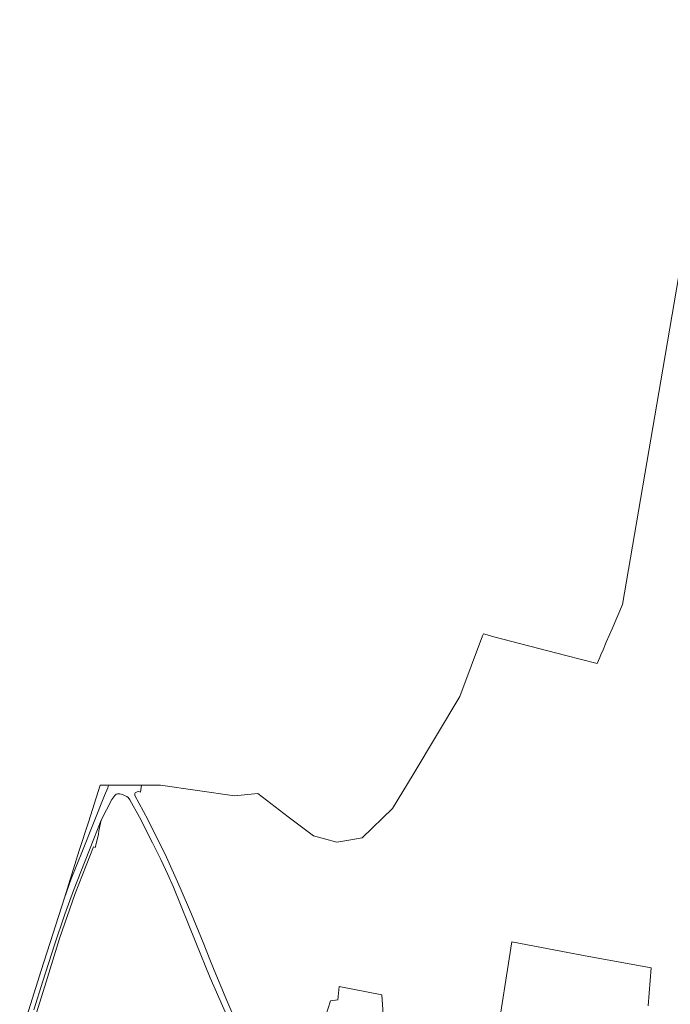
# Model space of a CAD drawing. Extents: x 184075 to 186166, y 346026 to 349063.
# Tile 96 of 136: x 184438 to 184778, y 348387 to 348901. Entities that reach past the tile are written whole.
import ezdxf
from ezdxf.lldxf.tags import DXFTag

# ---------------------------------------------------------------- set-up
doc = ezdxf.new("R2010")
doc.units = 0
for name, color, linetype, lineweight in [('B-ME-GR-BOUWLAND_AKKERBOUW-GV', 80, 'Continuous', 13), ('B-ME-GR-GRAS-GV', 60, 'Continuous', 13), ('B-ME-KG-GRENS_OPNAME-G', 210, 'KG-OPNAME', 18), ('B-ME-VH-VERHARDING_ASFALT-GV', 252, 'Continuous', 18)]:
    doc.layers.add(name, color=color, linetype=linetype, lineweight=lineweight)
doc.styles.get("Standard").update_dxf_attribs({"font": 'arial.ttf'})
tags = doc.linetypes.add('KG-OPNAME', pattern='A,5.5,-2,["O",Standard,S=1.8,R=0,X=-0.5,Y=-0.9],-2,5.5,-2,[5,NLCS.SHX,S=0.75,R=0,X=0,Y=0],-2', length=19).pattern_tags.tags
tags[6] = DXFTag(74, 10)

msp = doc.modelspace()

# ---------------------------------------------------------------- linework, layer by layer
at = {"layer": 'B-ME-GR-BOUWLAND_AKKERBOUW-GV'}
for points in [[(184687.315, 348367.225, 27.524), (184695.467, 348419.565, 27.297), (184732.942, 348412.358, 26.753), (184768.331, 348405.979, 25.935), (184766.816, 348386.029, 25.928)], [(184594.616, 348369.56, 31.351), (184600.669, 348388.663, 31.554), (184604.414, 348389.234, 31.325), (184605.254, 348396.144, 31.548), (184627.445, 348391.877, 29.922), (184628.433, 348379.077, 29.773)]]:
    msp.add_polyline3d(points, dxfattribs=at)
at = {"layer": 'B-ME-GR-GRAS-GV'}
msp.add_polyline3d([(184445.528, 348383.951, 33.619), (184450.26, 348399.078, 33.572), (184456.392, 348418.049, 33.526), (184461.752, 348434.006, 33.373), (184466.352, 348446.379, 33.267), (184472.349, 348461.799, 33.148), (184476.966, 348473.319, 33.089), (184480.786, 348483.057, 33.038), (184479.512, 348477.573, 32.973), (184479.399, 348475.749, 33.227), (184477.905, 348470.025, 33.189), (184477.588, 348468.861, 33.198), (184476.785, 348469.148, 33.257), (184467.103, 348444.77, 33.325), (184459.034, 348421.319, 33.639), (184451.243, 348396.374, 33.715), (184442.48, 348367.993, 33.558)], dxfattribs=at)
at = {"layer": 'B-ME-KG-GRENS_OPNAME-G'}
msp.add_polyline3d([(184805.547, 348901.281, 29.004), (184774.37, 348718.687, 27.437), (184753.391, 348595.813, 29.004), (184747.904, 348583.117, 27.631), (184744.85, 348576.05, 27.67), (184742.798, 348571.303, 27.706), (184742.237, 348570.006, 27.756), (184741.406, 348568.082, 27.674), (184740.047, 348564.937, 27.962), (184723.743, 348569.171, 27.857), (184686.101, 348578.945, 28.664), (184682.588, 348579.857, 29.068), (184680.594, 348580.375, 29.004), (184680.193, 348579.319, 29.497), (184668.219, 348547.719, 30.364), (184643.969, 348506.938, 31.662), (184633.047, 348489.281, 32.243), (184617.266, 348473.844, 32.93), (184611.32, 348472.855, 33.389), (184603.922, 348471.625, 33.77), (184597.482, 348473.384, 33.662), (184591.797, 348474.937, 33.571), (184578.453, 348484.875, 33.613), (184562.687, 348497, 33.668), (184550.547, 348495.906, 33.155), (184511.734, 348501.406, 33.07), (184501.764, 348501.406, 33.218), (184492.107, 348501.406, 33.045), (184484.503, 348501.406, 33.116), (184481.111, 348501.406, 33.117), (184480.188, 348501.406, 32.913), (184474.069, 348482.143, 32.909), (184469.324, 348467.201, 33.266), (184461.493, 348442.544, 33.311), (184449.426, 348404.551, 33.561), (184438.132, 348368.991, 33.456)], dxfattribs=at)
at = {"layer": 'B-ME-VH-VERHARDING_ASFALT-GV'}
for points in [[(184438.132, 348368.991, 33.456), (184449.426, 348404.551, 33.561), (184461.493, 348442.544, 33.311), (184465.135, 348452.426, 33.214), (184470.938, 348467.14, 33.168), (184482.5, 348495.978, 33.134), (184484.142, 348500.035, 33.134), (184484.503, 348501.406, 33.116), (184492.107, 348501.406, 33.045), (184501.764, 348501.406, 33.218), (184501.337, 348497.806, 33.154), (184500.516, 348498.055, 33.069), (184499.587, 348497.978, 33.031), (184498.855, 348497.622, 33.018), (184498.594, 348497.369, 32.992), (184498.429, 348497.119, 32.984), (184498.328, 348496.51, 32.988), (184498.378, 348495.923, 32.98), (184505.221, 348483.522, 32.988), (184511.661, 348470.469, 33.073), (184514.16, 348465.332, 33.181), (184522.052, 348447.812, 33.306), (184527.957, 348433.954, 33.353), (184534.036, 348419.184, 33.451), (184537.609, 348410.295, 33.534), (184539.544, 348405.572, 33.59), (184545.899, 348390.201, 33.474), (184552.885, 348374.003, 33.204)], [(184546.883, 348380.146, 33.241), (184537.779, 348400.691, 33.451), (184530.314, 348419.192, 33.302), (184518.577, 348448.113, 33.279), (184515.585, 348454.803, 33.265), (184511.897, 348462.609, 33.232), (184507.598, 348471.282, 33.097), (184500.789, 348484.746, 32.987), (184495.686, 348493.786, 32.902), (184494.942, 348494.89, 32.919), (184494.095, 348495.479, 32.928), (184493.328, 348495.843, 32.953), (184491.968, 348496.441, 32.987), (184490.461, 348496.827, 33.012), (184489.36, 348496.88, 33.021), (184488.53, 348496.616, 33.029), (184487.822, 348496.013, 33.021), (184486.291, 348493.875, 33.063), (184480.786, 348483.057, 33.038), (184476.966, 348473.319, 33.089), (184472.349, 348461.799, 33.148), (184466.352, 348446.379, 33.267), (184461.752, 348434.006, 33.373), (184456.392, 348418.049, 33.526), (184450.26, 348399.078, 33.572), (184445.528, 348383.951, 33.619)]]:
    msp.add_polyline3d(points, dxfattribs=at)

doc.saveas('drawing.dxf')
